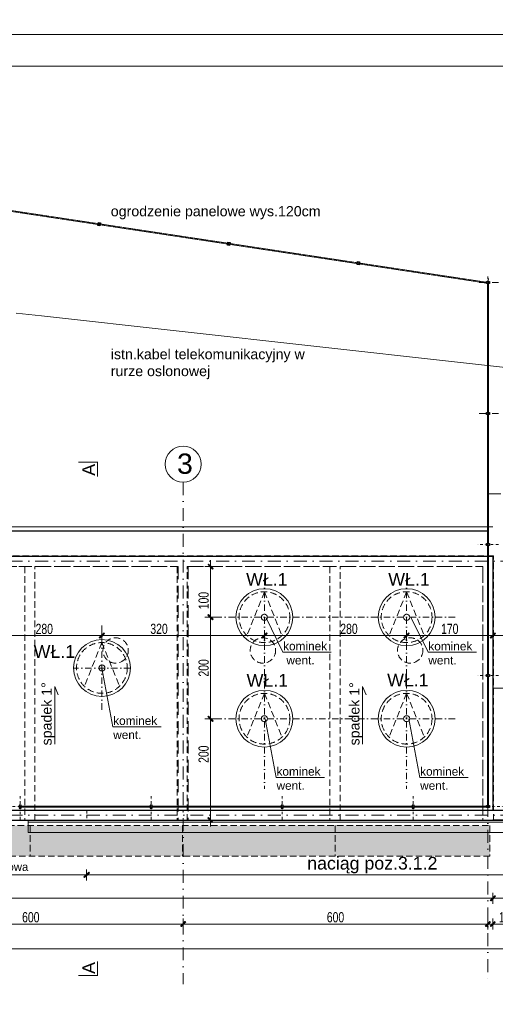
# Model space of a CAD drawing. Header units: millimetres. Extents: x 14041 to 23361, y -6349 to 12956.
# Tile 98 of 106: x 21016 to 21953, y 8077 to 10016. Entities that reach past the tile are written whole.
import ezdxf

# ---------------------------------------------------------------- set-up
doc = ezdxf.new("R2010")
doc.units = ezdxf.units.MM
for name, pattern in [('DASHDOTX2', [50.8, 25.4, -12.7, 0, -12.7]), ('DASHED', [19.05, 12.7, -6.35]), ('KRESKOWA', [19.05, 12.7, -6.35])]:
    doc.linetypes.add(name, pattern=pattern)
for name, color, linetype, lineweight in [('__A-BUDYNEK', 7, 'Continuous', 35), ('__A-krawężnik', 5, 'Continuous', 30), ('A- osie', 2, 'DASHDOTX2', 5), ('A-dach', 34, 'Continuous', 30), ('A-odnośnik', 2, 'Continuous', 9), ('A-ogrodzenie', 6, 'Continuous', 9), ('A-opisy', 7, 'Continuous', 18), ('A-stolarka', 5, 'Continuous', 15), ('A-stolarka opis', 7, 'Continuous', 9), ('A-Tabelka', 7, 'Continuous', 18), ('A-wyburzenia', 92, 'DASHED', 5), ('A-WYMIARY', 7, 'Continuous', 9), ('A-ściany projektowane', 5, 'Continuous', 35)]:
    doc.layers.add(name, color=color, linetype=linetype, lineweight=lineweight)
doc.layers.add('A-RZUTNIA', color=252, linetype='Continuous', lineweight=5, plot=False)
doc.layers.add('przewód telekomunikacyjny podziemny', color=7, linetype='Continuous')
doc.styles.add('OP.3', font='arial.ttf', dxfattribs={"height": 16})
doc.styles.get("Standard").update_dxf_attribs({"font": 'arial.ttf'})
doc.styles.add('WYMIARY', font='swisscl.ttf')
doc.dimstyles.new('G100', dxfattribs={"dimtxt": 20, "dimasz": 1.55, "dimexe": 1.25, "dimexo": 0.625, "dimgap": 3, "dimtad": 1, "dimdec": 1, "dimrnd": 0.5, "dimzin": 9, "dimtxsty": 'WYMIARY', "dimblk": 'W', "dimcen": 3, "dimse1": 1, "dimse2": 1, "dimclrd": 256, "dimclrt": 7, "dimadec": 0, "dimazin": 0, "dimtm": 1e-09, "dimtfac": 1, "dimtdec": 1, "dimtmove": 0, "dimatfit": 0, "dimldrblk": 'W', "dimfxl": 0, "dimlwd": 9, "dimarcsym": 0})

# ---------------------------------------------------------------- blocks, each defined once
blk = doc.blocks.new('W')
at = {"layer": 'A-WYMIARY'}
h = blk.add_hatch(color=256, dxfattribs=at)
h.paths.add_polyline_path([(0, 0.8), (0, 0), (0.6, 0), (3, 2.3), (2.3, 3)])
h.paths.add_polyline_path([(-0.6, 0.2), (-0.8, 0), (0, 0), (0, 0.8)])
h.paths.add_polyline_path([(0, -0.6), (0.1, -0.5), (0.6, 0), (0, 0)])
h.paths.add_polyline_path([(0, 0), (-0.8, 0), (-3.4, -2.6), (-2.7, -3.3), (0, -0.6)])
blk.add_hatch(color=256, dxfattribs=at).paths.add_polyline_path([(-0.8, 0), (-3.4, -2.6), (-2.7, -3.3), (0, -0.6), (0, 0)])
for p, q in [((-8, 0), (8, 0)), ((-0.6, 0.2), (-3.4, -2.6)), ((-0.6, 0.2), (2.3, 3)), ((0, -7), (0, 7)), ((0.1, -0.5), (3, 2.3)), ((2.3, 3), (3, 2.3)), ((-3.4, -2.6), (-2.7, -3.3)), ((0.1, -0.5), (-2.7, -3.3))]:
    blk.add_line(p, q, dxfattribs=at)
blk = doc.blocks.new('*D1184')
at = {"layer": 'A-WYMIARY', "lineweight": 9}
blk.add_line((21179.6, 8802.7), (21496.5, 8802.7), dxfattribs=at)
at = {"layer": 'Defpoints', "color": 0}
for p in [(21498, 8802.7), (21498, 8791.8), (21178, 8756.2)]:
    blk.add_point(p, dxfattribs=at)
at = {"layer": 'A-WYMIARY', "linetype": 'ByBlock', "lineweight": 9, "xscale": 1.55, "yscale": 1.55, "zscale": 1.55, "rotation": 180}
blk.add_blockref('W', (21178, 8802.7), dxfattribs=at)
at = {"layer": 'A-WYMIARY', "linetype": 'ByBlock', "lineweight": 9, "xscale": 1.55, "yscale": 1.55, "zscale": 1.55}
blk.add_blockref('W', (21498, 8802.7), dxfattribs=at)
at = {"layer": 'A-WYMIARY', "color": 7, "ltscale": 2, "insert": (21290.5, 8815.9), "char_height": 20, "attachment_point": 5, "style": 'WYMIARY'}
blk.add_mtext('320', dxfattribs=at)
blk = doc.blocks.new('*D1185')
at = {"layer": 'A-WYMIARY', "lineweight": 9}
blk.add_line((21391.7, 8937.4), (21391.7, 8840.5), dxfattribs=at)
at = {"layer": 'Defpoints', "color": 0}
for p in [(21392.7, 8939), (21391.7, 8839), (21500.6, 8839)]:
    blk.add_point(p, dxfattribs=at)
at = {"layer": 'A-WYMIARY', "linetype": 'ByBlock', "lineweight": 9, "xscale": 1.55, "yscale": 1.55, "zscale": 1.55}
for p, rotation in [((21391.7, 8939), 90), ((21391.7, 8839), 270)]:
    blk.add_blockref('W', p, dxfattribs=dict(at, rotation=rotation))
at = {"layer": 'A-WYMIARY', "color": 7, "ltscale": 2, "insert": (21378.4, 8871.7), "char_height": 20, "attachment_point": 5, "rotation": 90, "style": 'WYMIARY'}
blk.add_mtext('100', dxfattribs=at)
blk = doc.blocks.new('*D1186')
at = {"layer": 'A-WYMIARY', "lineweight": 9}
blk.add_line((21391.7, 8837.4), (21391.7, 8640.5), dxfattribs=at)
at = {"layer": 'Defpoints', "color": 0}
for p in [(21498, 8839), (21391.7, 8639), (21498, 8639)]:
    blk.add_point(p, dxfattribs=at)
at = {"layer": 'A-WYMIARY', "linetype": 'ByBlock', "lineweight": 9, "xscale": 1.55, "yscale": 1.55, "zscale": 1.55}
for p, rotation in [((21391.7, 8839), 90), ((21391.7, 8639), 270)]:
    blk.add_blockref('W', p, dxfattribs=dict(at, rotation=rotation))
at = {"layer": 'A-WYMIARY', "color": 7, "ltscale": 2, "insert": (21378.4, 8739), "char_height": 20, "attachment_point": 5, "rotation": 90, "style": 'WYMIARY'}
blk.add_mtext('200', dxfattribs=at)
blk = doc.blocks.new('*D1187')
at = {"layer": 'A-WYMIARY', "lineweight": 9}
blk.add_line((21391.7, 8637.4), (21391.7, 8440.6), dxfattribs=at)
at = {"layer": 'Defpoints', "color": 0}
for p in [(21499.6, 8639), (21391.7, 8439.1), (21412.7, 8439.1)]:
    blk.add_point(p, dxfattribs=at)
at = {"layer": 'A-WYMIARY', "linetype": 'ByBlock', "lineweight": 9, "xscale": 1.55, "yscale": 1.55, "zscale": 1.55}
for p, rotation in [((21391.7, 8639), 90), ((21391.7, 8439.1), 270)]:
    blk.add_blockref('W', p, dxfattribs=dict(at, rotation=rotation))
at = {"layer": 'A-WYMIARY', "color": 7, "ltscale": 2, "insert": (21378.4, 8569.1), "char_height": 20, "attachment_point": 5, "rotation": 90, "style": 'WYMIARY'}
blk.add_mtext('200', dxfattribs=at)
blk = doc.blocks.new('*D1188')
at = {"layer": 'A-WYMIARY', "lineweight": 9}
blk.add_line((20899.6, 8802.7), (21176.5, 8802.7), dxfattribs=at)
at = {"layer": 'Defpoints', "color": 0}
for p in [(21178, 8802.7), (20898, 8745.4), (21178, 8756.2)]:
    blk.add_point(p, dxfattribs=at)
at = {"layer": 'A-WYMIARY', "linetype": 'ByBlock', "lineweight": 9, "xscale": 1.55, "yscale": 1.55, "zscale": 1.55, "rotation": 180}
blk.add_blockref('W', (20898, 8802.7), dxfattribs=at)
at = {"layer": 'A-WYMIARY', "linetype": 'ByBlock', "lineweight": 9, "xscale": 1.55, "yscale": 1.55, "zscale": 1.55}
blk.add_blockref('W', (21178, 8802.7), dxfattribs=at)
at = {"layer": 'A-WYMIARY', "color": 7, "ltscale": 2, "insert": (21064.5, 8815.7), "char_height": 20, "attachment_point": 5, "style": 'WYMIARY'}
blk.add_mtext('280', dxfattribs=at)
blk = doc.blocks.new('*D1319')
at = {"layer": 'A-WYMIARY', "lineweight": 9}
blk.add_line((21949.6, 8802.7), (22271.5, 8802.7), dxfattribs=at)
at = {"layer": 'Defpoints', "color": 0}
for p in [(21948, 8820.7), (22273, 8802.7), (22273, 8458.7)]:
    blk.add_point(p, dxfattribs=at)
at = {"layer": 'A-WYMIARY', "linetype": 'ByBlock', "lineweight": 9, "xscale": 1.55, "yscale": 1.55, "zscale": 1.55, "rotation": 180}
blk.add_blockref('W', (21948, 8802.7), dxfattribs=at)
at = {"layer": 'A-WYMIARY', "linetype": 'ByBlock', "lineweight": 9, "xscale": 1.55, "yscale": 1.55, "zscale": 1.55}
blk.add_blockref('W', (22273, 8802.7), dxfattribs=at)
at = {"layer": 'A-WYMIARY', "color": 7, "ltscale": 2, "insert": (22110.5, 8815.9), "char_height": 20, "attachment_point": 5, "style": 'WYMIARY'}
blk.add_mtext('325', dxfattribs=at)
blk = doc.blocks.new('*D1337')
at = {"layer": '__A-BUDYNEK', "lineweight": 9}
blk.add_line((19629.6, 8186), (22271.5, 8186), dxfattribs=at)
at = {"layer": 'Defpoints', "color": 0}
for p in [(19628, 8351.8), (22273, 8351.8), (22273, 8186)]:
    blk.add_point(p, dxfattribs=at)
at = {"layer": '__A-BUDYNEK', "linetype": 'ByBlock', "lineweight": 9, "xscale": 1.55, "yscale": 1.55, "zscale": 1.55, "rotation": 180}
blk.add_blockref('W', (19628, 8186), dxfattribs=at)
at = {"layer": '__A-BUDYNEK', "linetype": 'ByBlock', "lineweight": 9, "xscale": 1.55, "yscale": 1.55, "zscale": 1.55}
blk.add_blockref('W', (22273, 8186), dxfattribs=at)
at = {"layer": '__A-BUDYNEK', "color": 7, "ltscale": 2, "insert": (20950.5, 8199.2), "char_height": 20, "attachment_point": 5, "style": 'WYMIARY'}
blk.add_mtext('2645', dxfattribs=at)
blk = doc.blocks.new('*D1338')
at = {"layer": 'A-WYMIARY', "lineweight": 9}
blk.add_line((21499.6, 8802.7), (21776.5, 8802.7), dxfattribs=at)
at = {"layer": 'Defpoints', "color": 0}
for p in [(21778, 8802.7), (21498, 8745.4), (21778, 8756.2)]:
    blk.add_point(p, dxfattribs=at)
at = {"layer": 'A-WYMIARY', "linetype": 'ByBlock', "lineweight": 9, "xscale": 1.55, "yscale": 1.55, "zscale": 1.55, "rotation": 180}
blk.add_blockref('W', (21498, 8802.7), dxfattribs=at)
at = {"layer": 'A-WYMIARY', "linetype": 'ByBlock', "lineweight": 9, "xscale": 1.55, "yscale": 1.55, "zscale": 1.55}
blk.add_blockref('W', (21778, 8802.7), dxfattribs=at)
at = {"layer": 'A-WYMIARY', "color": 7, "ltscale": 2, "insert": (21664.5, 8815.9), "char_height": 20, "attachment_point": 5, "style": 'WYMIARY'}
blk.add_mtext('280', dxfattribs=at)
blk = doc.blocks.new('*D1339')
at = {"layer": 'A-RZUTNIA', "lineweight": 9, "ltscale": 2}
blk.add_line((21779.6, 8802.7), (21946.5, 8802.7), dxfattribs=at)
at = {"layer": 'Defpoints', "color": 0}
for p in [(21778, 8863), (21948, 8863), (21948, 8802.7)]:
    blk.add_point(p, dxfattribs=at)
at = {"layer": 'A-RZUTNIA', "linetype": 'ByBlock', "lineweight": 9, "xscale": 1.55, "yscale": 1.55, "zscale": 1.55, "rotation": 180}
blk.add_blockref('W', (21778, 8802.7), dxfattribs=at)
at = {"layer": 'A-RZUTNIA', "linetype": 'ByBlock', "lineweight": 9, "xscale": 1.55, "yscale": 1.55, "zscale": 1.55}
blk.add_blockref('W', (21948, 8802.7), dxfattribs=at)
at = {"layer": 'A-RZUTNIA', "color": 7, "ltscale": 2, "insert": (21863, 8815.9), "char_height": 20, "attachment_point": 5, "style": 'WYMIARY'}
blk.add_mtext('170', dxfattribs=at)
blk = doc.blocks.new('*D1386')
at = {"layer": 'A-WYMIARY', "lineweight": 9, "ltscale": 2}
blk.add_line((20739.6, 8234.7), (21336.5, 8234.7), dxfattribs=at)
at = {"layer": 'Defpoints', "color": 0}
for p in [(20738, 8439), (21338, 8454), (21338, 8234.7)]:
    blk.add_point(p, dxfattribs=at)
at = {"layer": 'A-WYMIARY', "linetype": 'ByBlock', "lineweight": 9, "xscale": 1.55, "yscale": 1.55, "zscale": 1.55, "rotation": 180}
blk.add_blockref('W', (20738, 8234.7), dxfattribs=at)
at = {"layer": 'A-WYMIARY', "linetype": 'ByBlock', "lineweight": 9, "xscale": 1.55, "yscale": 1.55, "zscale": 1.55}
blk.add_blockref('W', (21338, 8234.7), dxfattribs=at)
at = {"layer": 'A-WYMIARY', "color": 7, "ltscale": 2, "insert": (21038, 8247.9), "char_height": 20, "attachment_point": 5, "style": 'WYMIARY'}
blk.add_mtext('600', dxfattribs=at)
blk = doc.blocks.new('*D1387')
at = {"layer": 'A-WYMIARY', "lineweight": 9, "ltscale": 2}
blk.add_line((21339.6, 8234.7), (21936.5, 8234.7), dxfattribs=at)
at = {"layer": 'Defpoints', "color": 0}
for p in [(21338, 8454), (21938, 8454), (21938, 8234.7)]:
    blk.add_point(p, dxfattribs=at)
at = {"layer": 'A-WYMIARY', "linetype": 'ByBlock', "lineweight": 9, "xscale": 1.55, "yscale": 1.55, "zscale": 1.55, "rotation": 180}
blk.add_blockref('W', (21338, 8234.7), dxfattribs=at)
at = {"layer": 'A-WYMIARY', "linetype": 'ByBlock', "lineweight": 9, "xscale": 1.55, "yscale": 1.55, "zscale": 1.55}
blk.add_blockref('W', (21938, 8234.7), dxfattribs=at)
at = {"layer": 'A-WYMIARY', "color": 7, "ltscale": 2, "insert": (21638, 8247.9), "char_height": 20, "attachment_point": 5, "style": 'WYMIARY'}
blk.add_mtext('600', dxfattribs=at)
blk = doc.blocks.new('*D1388')
at = {"layer": 'A-WYMIARY', "lineweight": 9, "ltscale": 2}
for p, q in [((21939.6, 8234.7), (21946.5, 8234.7)), ((21948, 8234.7), (21985, 8234.7))]:
    blk.add_line(p, q, dxfattribs=at)
at = {"layer": 'Defpoints', "color": 0}
for p in [(21938, 8454), (21948, 8454), (21948, 8234.7)]:
    blk.add_point(p, dxfattribs=at)
at = {"layer": 'A-WYMIARY', "linetype": 'ByBlock', "lineweight": 9, "xscale": 1.55, "yscale": 1.55, "zscale": 1.55, "rotation": 180}
blk.add_blockref('W', (21938, 8234.7), dxfattribs=at)
at = {"layer": 'A-WYMIARY', "linetype": 'ByBlock', "lineweight": 9, "xscale": 1.55, "yscale": 1.55, "zscale": 1.55}
blk.add_blockref('W', (21948, 8234.7), dxfattribs=at)
at = {"layer": 'A-WYMIARY', "color": 7, "ltscale": 2, "insert": (21971, 8247.9), "char_height": 20, "attachment_point": 5, "style": 'WYMIARY'}
blk.add_mtext('10', dxfattribs=at)
blk = doc.blocks.new('*D1395')
at = {"layer": 'A-WYMIARY', "lineweight": 9, "ltscale": 2}
blk.add_line((19829.6, 8285.3), (21946.5, 8285.3), dxfattribs=at)
at = {"layer": 'Defpoints', "color": 0}
for p in [(19828, 8459), (21948, 8459), (21948, 8285.3)]:
    blk.add_point(p, dxfattribs=at)
at = {"layer": 'A-WYMIARY', "linetype": 'ByBlock', "lineweight": 9, "xscale": 1.55, "yscale": 1.55, "zscale": 1.55, "rotation": 180}
blk.add_blockref('W', (19828, 8285.3), dxfattribs=at)
at = {"layer": 'A-WYMIARY', "linetype": 'ByBlock', "lineweight": 9, "xscale": 1.55, "yscale": 1.55, "zscale": 1.55}
blk.add_blockref('W', (21948, 8285.3), dxfattribs=at)
at = {"layer": 'A-WYMIARY', "color": 7, "ltscale": 2, "insert": (20888, 8298.5), "char_height": 20, "attachment_point": 5, "style": 'WYMIARY'}
blk.add_mtext('2120', dxfattribs=at)
blk = doc.blocks.new('*D1396')
at = {"layer": 'A-WYMIARY', "lineweight": 9, "ltscale": 2}
blk.add_line((21949.6, 8285.3), (22271.5, 8285.3), dxfattribs=at)
at = {"layer": 'Defpoints', "color": 0}
for p in [(21948, 8459), (22273, 8459), (22273, 8285.3)]:
    blk.add_point(p, dxfattribs=at)
at = {"layer": 'A-WYMIARY', "linetype": 'ByBlock', "lineweight": 9, "xscale": 1.55, "yscale": 1.55, "zscale": 1.55, "rotation": 180}
blk.add_blockref('W', (21948, 8285.3), dxfattribs=at)
at = {"layer": 'A-WYMIARY', "linetype": 'ByBlock', "lineweight": 9, "xscale": 1.55, "yscale": 1.55, "zscale": 1.55}
blk.add_blockref('W', (22273, 8285.3), dxfattribs=at)
at = {"layer": 'A-WYMIARY', "color": 7, "ltscale": 2, "insert": (22110.5, 8298.5), "char_height": 20, "attachment_point": 5, "style": 'WYMIARY'}
blk.add_mtext('325', dxfattribs=at)
blk = doc.blocks.new('*D1761')
at = {"layer": 'A-WYMIARY', "lineweight": 9, "ltscale": 2}
blk.add_line((20749.6, 8331.5), (21146.5, 8331.5), dxfattribs=at)
at = {"layer": 'Defpoints', "color": 0}
for p in [(20748, 8439), (21148, 8396), (21148, 8331.5)]:
    blk.add_point(p, dxfattribs=at)
at = {"layer": 'A-WYMIARY', "linetype": 'ByBlock', "lineweight": 9, "xscale": 1.55, "yscale": 1.55, "zscale": 1.55, "rotation": 180}
blk.add_blockref('W', (20748, 8331.5), dxfattribs=at)
at = {"layer": 'A-WYMIARY', "linetype": 'ByBlock', "lineweight": 9, "xscale": 1.55, "yscale": 1.55, "zscale": 1.55}
blk.add_blockref('W', (21148, 8331.5), dxfattribs=at)
at = {"layer": 'A-WYMIARY', "color": 7, "lineweight": 15, "ltscale": 2, "insert": (20948, 8344.9), "char_height": 16, "attachment_point": 5, "style": 'OP.3'}
blk.add_mtext('ścianka attykowa', dxfattribs=at)
blk = doc.blocks.new('*D1762')
at = {"layer": 'A-WYMIARY', "lineweight": 9, "ltscale": 2}
blk.add_line((21149.6, 8331.5), (22271.5, 8331.5), dxfattribs=at)
at = {"layer": 'Defpoints', "color": 0}
for p in [(21148, 8396), (22273, 8396), (22273, 8331.5)]:
    blk.add_point(p, dxfattribs=at)
at = {"layer": 'A-WYMIARY', "linetype": 'ByBlock', "lineweight": 9, "xscale": 1.55, "yscale": 1.55, "zscale": 1.55, "rotation": 180}
blk.add_blockref('W', (21148, 8331.5), dxfattribs=at)
at = {"layer": 'A-WYMIARY', "linetype": 'ByBlock', "lineweight": 9, "xscale": 1.55, "yscale": 1.55, "zscale": 1.55}
blk.add_blockref('W', (22273, 8331.5), dxfattribs=at)
at = {"layer": 'A-WYMIARY', "color": 7, "lineweight": 15, "ltscale": 2, "insert": (21710.5, 8350.7), "char_height": 20, "attachment_point": 5, "style": 'WYMIARY'}
blk.add_mtext('{\\fArial CE|b0|i0|c238|p34;\\H1.25x;naciąg poz.3.1.2}', dxfattribs=at)

msp = doc.modelspace()

# ---------------------------------------------------------------- hatches: boundary and pattern name
at = {"layer": 'A-wyburzenia'}
h = msp.add_hatch(dxfattribs=at)
h.set_pattern_fill('DASH', color=256, scale=2, angle=90)
h.set_pattern_definition([(90, (5999.448, -2970), (-6.35, 6.35), [6.35, -6.35])])
h.paths.add_polyline_path([(19831.04, 8368.48), (21942.04, 8368.48), (21942.04, 8428.48), (19831.04, 8428.48)])

# ---------------------------------------------------------------- linework, layer by layer
at = {"layer": '__A-BUDYNEK', "ltscale": 0.25}
msp.add_line((21948.04, 8438.98), (22273.04, 8438.98), dxfattribs=at)
at = {"layer": '__A-krawężnik', "lineweight": 15, "ltscale": 0.25}
msp.add_line((20926.19, 9016.98), (21948.04, 9016.98), dxfattribs=at)
at = {"layer": '__A-krawężnik', "ltscale": 0.25}
msp.add_line((20926.19, 9008.98), (21940.04, 9008.98), dxfattribs=at)
at = {"layer": 'A- osie'}
for p, q in [((21338.04, 9104.84), (21338.04, 8115.91)), ((21938.04, 9081.68), (21938.04, 8115.91)), ((21938.04, 9081.68), (21992.84, 9081.68)), ((19621.64, 8948.98), (22301.13, 8948.98)), ((19621.64, 8448.98), (22301.13, 8448.98))]:
    msp.add_line(p, q, dxfattribs=at)
at = {"layer": 'A- osie', "ltscale": 0.5}
for p, q in [((21498.04, 8914.93), (21498.04, 8500.94)), ((21778.04, 8914.93), (21778.04, 8500.94)), ((21873.35, 8838.98), (21402.51, 8838.98)), ((21178.04, 8822.36), (21178.04, 8655.32)), ((21234.1, 8738.84), (21121.97, 8738.84)), ((21873.35, 8638.98), (21402.51, 8638.98))]:
    msp.add_line(p, q, dxfattribs=at)
at = {"layer": 'A- osie', "linetype": 'Continuous'}
msp.add_circle((21338.04, 9140.36), 35.52, dxfattribs=at)
at = {"layer": 'A-dach'}
for p, q in [((19828.04, 8958.98), (21948.04, 8958.98)), ((21948.04, 8958.98), (21948.04, 8458.98)), ((19628.04, 8458.98), (22273.04, 8458.98)), ((19628.04, 8438.98), (22273.04, 8438.98))]:
    msp.add_line(p, q, dxfattribs=at)
at = {"layer": 'A-dach', "linetype": 'KRESKOWA', "lineweight": 15}
for p, q in [((21498.04, 8888.98), (21463.45, 8802.87)), ((21498.04, 8888.98), (21532.62, 8802.87)), ((21778.04, 8888.98), (21743.45, 8802.87)), ((21778.04, 8888.98), (21812.62, 8802.87)), ((21178.04, 8788.98), (21143.45, 8702.87)), ((21178.04, 8788.98), (21212.62, 8702.87)), ((21498.04, 8688.98), (21463.45, 8602.87)), ((21498.04, 8688.98), (21532.62, 8602.87)), ((21778.04, 8688.98), (21743.45, 8602.87)), ((21778.04, 8688.98), (21812.62, 8602.87))]:
    msp.add_line(p, q, dxfattribs=at)
at = {"layer": 'A-dach', "lineweight": 15}
for centre, radius in [((21498.04, 8838.98), 56), ((21778.04, 8838.98), 56), ((21498.04, 8838.84), 6), ((21778.04, 8838.84), 6), ((21178.04, 8738.98), 56), ((21178.04, 8738.84), 6), ((21498.04, 8638.98), 56), ((21778.04, 8638.98), 56), ((21498.04, 8638.84), 6), ((21778.04, 8638.98), 6)]:
    msp.add_circle(centre, radius, dxfattribs=at)
at = {"layer": 'A-dach', "linetype": 'KRESKOWA', "lineweight": 15}
for centre in [(21498.04, 8838.98), (21778.04, 8838.98), (21178.04, 8738.98), (21498.04, 8638.98), (21778.04, 8638.98)]:
    msp.add_circle(centre, 50, dxfattribs=at)
at = {"layer": 'A-odnośnik', "ltscale": 2}
for p, q in [((21500.63, 8838.98), (21534.28, 8770.3)), ((21786.63, 8838.84), (21820.28, 8770.17)), ((21534.28, 8770.3), (21629.36, 8770.3)), ((21820.28, 8770.17), (21915.36, 8770.17)), ((21178.04, 8738.84), (21199.78, 8623.34)), ((21949.04, 8698.98), (22253.97, 8698.98)), ((21499.63, 8638.98), (21521.37, 8523.48)), ((21782.43, 8638.9), (21804.17, 8523.4)), ((21199.78, 8623.34), (21294.86, 8623.34)), ((21521.37, 8523.48), (21616.45, 8523.48)), ((21804.17, 8523.4), (21899.26, 8523.4))]:
    msp.add_line(p, q, dxfattribs=at)
at = {"layer": 'A-odnośnik'}
for p, q in [((21085.17, 8588.87), (21085.17, 8702.34)), ((21085.17, 8702.34), (21092.1, 8686.08)), ((21691.21, 8588.87), (21691.21, 8702.34)), ((21691.21, 8702.34), (21698.15, 8686.08))]:
    msp.add_line(p, q, dxfattribs=at)
at = {"layer": 'A-ogrodzenie', "lineweight": 15}
for p, q in [((21934.99, 9496.98), (20608.32, 9696.98)), ((21935.28, 9498.96), (20608.62, 9698.96)), ((21937.14, 9495.97), (21937.14, 9241.97)), ((21939.14, 9495.97), (21939.14, 9241.97)), ((21937.14, 9237.97), (21937.14, 9177.86)), ((21937.14, 9237.97), (21937.14, 8983.97)), ((21939.14, 9237.97), (21939.14, 9177.86)), ((21939.14, 9237.97), (21939.14, 8983.97)), ((21937.14, 8979.97), (21937.14, 8725.97)), ((21939.14, 8979.97), (21939.14, 8725.97)), ((21937.14, 8721.97), (21937.14, 8467.97)), ((21939.14, 8721.97), (21939.14, 8467.97)), ((21019.14, 8466.97), (21273.14, 8466.97)), ((21019.14, 8464.97), (21273.14, 8464.97)), ((21277.14, 8466.97), (21531.14, 8466.97)), ((21277.14, 8464.97), (21531.14, 8464.97)), ((21535.14, 8466.97), (21789.14, 8466.97)), ((21535.14, 8464.97), (21789.14, 8464.97)), ((21793.14, 8466.97), (21935.14, 8466.97)), ((21793.14, 8464.97), (21935.14, 8464.97))]:
    msp.add_line(p, q, dxfattribs=at)
at = {"layer": 'A-ogrodzenie', "linetype": 'DASHDOTX2', "ltscale": 0.2}
for p, q in [((21935.14, 9497.97), (20608.47, 9697.97)), ((21939.3, 9505.72), (21936.97, 9490.22)), ((21938.14, 9510), (21938.14, 9201.33)), ((21958.93, 8981.97), (21917.34, 8981.97)), ((21958.93, 8723.97), (21917.34, 8723.97)), ((21017.14, 8440.59), (21017.14, 8486.77)), ((21275.14, 8440.59), (21275.14, 8486.77)), ((21533.14, 8440.59), (21533.14, 8486.77)), ((21791.14, 8440.59), (21791.14, 8486.77)), ((19822.34, 8465.97), (22003.85, 8465.97))]:
    msp.add_line(p, q, dxfattribs=at)
at = {"layer": 'A-ogrodzenie', "linetype": 'DASHDOTX2', "ltscale": 0.5}
for p, q in [((21958.93, 9497.97), (21917.34, 9497.97)), ((21958.93, 9497.97), (21917.34, 9497.97)), ((21958.93, 9239.97), (21917.34, 9239.97))]:
    msp.add_line(p, q, dxfattribs=at)
at = {"layer": 'A-ogrodzenie', "lineweight": 30}
for points in [[(21170.29, 9610.24), (21171.19, 9616.18), (21175.14, 9615.58), (21174.25, 9609.65), (21170.29, 9610.24)], [(21425.41, 9571.78), (21426.3, 9577.72), (21430.26, 9577.12), (21429.37, 9571.19), (21425.41, 9571.78)], [(21680.53, 9533.32), (21681.42, 9539.26), (21685.38, 9538.66), (21684.48, 9532.73), (21680.53, 9533.32)], [(21935.14, 9499.97), (21941.14, 9499.97), (21941.14, 9495.97), (21935.14, 9495.97), (21935.14, 9499.97)], [(21935.14, 9241.97), (21941.14, 9241.97), (21941.14, 9237.97), (21935.14, 9237.97), (21935.14, 9241.97)], [(21935.14, 8983.97), (21941.14, 8983.97), (21941.14, 8979.97), (21935.14, 8979.97), (21935.14, 8983.97)], [(21935.14, 8725.97), (21941.14, 8725.97), (21941.14, 8721.97), (21935.14, 8721.97), (21935.14, 8725.97)], [(21015.14, 8468.97), (21015.14, 8462.97), (21019.14, 8462.97), (21019.14, 8468.97), (21015.14, 8468.97)], [(21273.14, 8468.97), (21273.14, 8462.97), (21277.14, 8462.97), (21277.14, 8468.97), (21273.14, 8468.97)], [(21531.14, 8468.97), (21531.14, 8462.97), (21535.14, 8462.97), (21535.14, 8468.97), (21531.14, 8468.97)], [(21789.14, 8468.97), (21789.14, 8462.97), (21793.14, 8462.97), (21793.14, 8468.97), (21789.14, 8468.97)], [(21935.14, 8467.97), (21941.14, 8467.97), (21941.14, 8463.97), (21935.14, 8463.97), (21935.14, 8467.97)]]:
    msp.add_lwpolyline(points, dxfattribs=at)
at = {"layer": 'A-opisy', "ltscale": 2, "const_width": 2}
for points in [[(21131.66, 9144.18), (21169.23, 9144.18), (21169.23, 9115.81)], [(21131.66, 8133.1), (21169.23, 8133.1), (21169.23, 8161.47)]]:
    msp.add_lwpolyline(points, dxfattribs=at)
at = {"layer": 'A-stolarka', "ltscale": 2}
for p, q in [((21033.04, 8438.98), (22243.04, 8438.98)), ((21033.04, 8434.98), (22243.04, 8434.98)), ((21033.04, 8414.98), (22243.04, 8414.98))]:
    msp.add_line(p, q, dxfattribs=at)
msp.add_lwpolyline([(21033.04, 8438.98), (21033.04, 8414.98)], dxfattribs=at)
msp.add_lwpolyline([(21033.04, 8438.98), (21033.04, 8414.98)], dxfattribs=at)
at = {"layer": 'A-Tabelka'}
for points in [[(19154.85, 9986.18), (23354.85, 9986.18), (23354.85, 12956.18), (19154.85, 12956.18)], [(19154.85, 7016.18), (23354.85, 7016.18), (23354.85, 9986.18), (19154.85, 9986.18)], [(19454.85, 7077.93), (23292.85, 7077.93), (23292.85, 9924.43), (19454.85, 9924.43)]]:
    msp.add_lwpolyline(points, close=True, dxfattribs=at)
at = {"layer": 'A-wyburzenia'}
for p, q in [((19831.04, 8428.48), (21942.04, 8428.48)), ((21036.54, 8428.48), (21036.54, 8368.48)), ((21336.54, 8428.48), (21336.54, 8368.48)), ((21637.54, 8428.48), (21637.54, 8368.48)), ((21942.04, 8428.48), (21942.04, 8368.48)), ((21942.04, 8368.48), (19831.04, 8368.48))]:
    msp.add_line(p, q, dxfattribs=at)
for points in [[(21928.04, 8438.48), (21949.04, 8438.48), (21949.04, 8959.48), (19824.04, 8959.48), (19824.04, 8438.48), (19845.04, 8438.48)], [(20750.04, 8438.48), (20750.04, 8938.48), (21026.04, 8938.48), (21026.04, 8438.48)], [(21046.04, 8438.48), (21046.04, 8938.48), (21326.04, 8938.48), (21326.04, 8438.48)], [(21346.04, 8438.48), (21346.04, 8938.48), (21627.04, 8938.48), (21627.04, 8438.48)], [(21647.04, 8438.48), (21647.04, 8938.48), (21928.04, 8938.48), (21928.04, 8438.98)], [(19845.04, 8438.83), (21928.04, 8438.48)], [(21326.04, 8438.48), (21346.04, 8438.48)], [(21627.04, 8438.48), (21647.04, 8438.48)]]:
    msp.add_lwpolyline(points, dxfattribs=at)
for centre in [(21205.04, 8773.42), (21495.04, 8773.42), (21785.04, 8773.42)]:
    msp.add_circle(centre, 25, dxfattribs=at)
at = {"layer": 'A-WYMIARY', "linetype": 'KRESKOWA', "lineweight": 15, "ltscale": 0.5}
msp.add_line((21148.04, 8458.98), (21148.04, 8438.98), dxfattribs=at)
at = {"layer": 'A-ściany projektowane', "linetype": 'DASHED', "lineweight": 15, "ltscale": 2}
for p, q in [((20748.04, 8938.98), (21328.04, 8938.98)), ((21328.04, 8938.98), (21328.04, 8438.98)), ((21348.04, 8938.98), (21928.04, 8938.98)), ((21348.04, 8938.98), (21348.04, 8438.98)), ((21928.04, 8938.98), (21928.04, 8458.98))]:
    msp.add_line(p, q, dxfattribs=at)
at = {"layer": 'przewód telekomunikacyjny podziemny', "color": 30, "linetype": 'Continuous', "lineweight": 18}
msp.add_lwpolyline([(21008.96, 9437.81), (21058.81, 9432.27), (22414.62, 9281.51), (22492.85, 9115.55)], dxfattribs=at)

# ---------------------------------------------------------------- texts
at = {"layer": 'A- osie', "insert": (21325.93, 9161.28), "char_height": 40, "attachment_point": 1}
msp.add_mtext_dynamic_manual_height_columns('3', width=38.5904, gutter_width=12.5, heights=[0], dxfattribs=at)
at = {"layer": 'A-opisy', "ltscale": 2, "char_height": 20, "attachment_point": 1, "style": 'OP.3'}
for s, insert, width in [('{\\fArial|b0|i0|c238|p34;ogrodzenie panelowe wys.120cm}', (21195.52, 9648.47), 653.4424), ('{\\fArial|b0|i0|c238|p34;istn.kabel telekomunikacyjny w \\Prurze oslonowej}', (21195.52, 9366.99), 653.4424), ('{\\fArial|b0|i0|c238|p34;\\H0.833333x;kominek\\P went.}', (21534.76, 8790.37), 205.0693), ('{\\fArial|b0|i0|c238|p34;\\H0.833333x;kominek \\Pwent.}', (21820.76, 8790.24), 205.0693), ('{\\fArial|b0|i0|c238|p34;\\H0.833333x;kominek \\Pwent.}', (21200.26, 8643.41), 205.0693), ('{\\fArial|b0|i0|c238|p34;\\H0.833333x;kominek \\Pwent.}', (21521.85, 8543.54), 205.0693), ('{\\fArial|b0|i0|c238|p34;\\H0.833333x;kominek \\Pwent.}', (21804.65, 8543.47), 205.0693)]:
    msp.add_mtext(s, dxfattribs=dict(at, insert=insert, width=width))
at = {"layer": 'A-opisy', "char_height": 25, "rotation": 90, "style": 'OP.3'}
for insert, attachment_point in [((21139.29, 9117.52), 1), ((21139.29, 8159.76), 3)]:
    msp.add_mtext('A', dxfattribs=dict(at, insert=insert, attachment_point=attachment_point))
at = {"layer": 'A-opisy', "ltscale": 2, "char_height": 20, "width": 182.4612, "attachment_point": 1, "rotation": 90, "style": 'OP.3'}
for insert in [(21059.11, 8586.38), (21665.15, 8586.38)]:
    msp.add_mtext('{\\fArial|b0|i0|c238|p34;spadek 1%%D}', dxfattribs=dict(at, insert=insert))
at = {"layer": 'A-stolarka opis', "char_height": 25, "width": 147.3968, "attachment_point": 7, "style": 'OP.3'}
for insert in [(21462.08, 8901.01), (21741.93, 8900.85), (21043.69, 8758.86), (21462.98, 8701.92), (21739.73, 8702.58)]:
    msp.add_mtext('WŁ.1', dxfattribs=dict(at, insert=insert))

# ---------------------------------------------------------------- dimensions: what is measured, and where the dimension line sits
at = {"layer": '__A-BUDYNEK'}
dim = msp.add_linear_dim(base=(22273.04, 8185.99), p1=(19628.04, 8351.77), p2=(22273.04, 8351.77), dimstyle='G100', override={"dimtxsty": 'WYMIARY', "dimtmove": 1, "dimldrblk": 'W'}, dxfattribs=at)
dim.commit()
dim.dimension.update_dxf_attribs({"geometry": '*D1337', "text_midpoint": (20950.54, 8199.24)})
at = {"layer": 'A-RZUTNIA', "ltscale": 2}
dim = msp.add_linear_dim(base=(21948.04, 8802.66), p1=(21778.04, 8863.04), p2=(21948.04, 8863.04), dimstyle='G100', dxfattribs=at)
dim.commit()
dim.dimension.update_dxf_attribs({"geometry": '*D1339', "text_midpoint": (21863.04, 8815.9)})
at = {"layer": 'A-WYMIARY'}
for base, p1, p2, picture, middle in [((21391.66, 8838.98), (21392.73, 8938.98), (21500.63, 8838.98), '*D1185', (21391.66, 8871.73)), ((21391.66, 8439.09), (21499.63, 8638.98), (21412.7, 8439.09), '*D1187', (21391.66, 8569.13))]:
    dim = msp.add_linear_dim(base=base, p1=p1, p2=p2, angle=90, dimstyle='G100', override={"dimtxsty": 'WYMIARY', "dimtmove": 1, "dimldrblk": 'W'}, dxfattribs=at)
    dim.commit()
    dim.dimension.update_dxf_attribs({"geometry": picture, "text_midpoint": middle, "dimtype": 160})
dim = msp.add_linear_dim(base=(21391.66, 8638.98), p1=(21498.04, 8838.98), p2=(21498.04, 8638.98), angle=90, dimstyle='G100', override={"dimtxsty": 'WYMIARY', "dimtmove": 1, "dimldrblk": 'W'}, dxfattribs=at)
dim.commit()
dim.dimension.update_dxf_attribs({"geometry": '*D1186', "text_midpoint": (21378.42, 8738.98)})
for base, p1, p2, picture, middle in [((21178.04, 8802.66), (20898.04, 8745.37), (21178.04, 8756.23), '*D1188', (21064.5, 8802.66)), ((21498.04, 8802.66), (21178.04, 8756.23), (21498.04, 8791.81), '*D1184', (21290.53, 8802.66)), ((21778.04, 8802.66), (21498.04, 8745.37), (21778.04, 8756.23), '*D1338', (21664.5, 8802.66))]:
    dim = msp.add_linear_dim(base=base, p1=p1, p2=p2, dimstyle='G100', override={"dimtxsty": 'WYMIARY', "dimtmove": 1, "dimldrblk": 'W'}, dxfattribs=at)
    dim.commit()
    dim.dimension.update_dxf_attribs({"geometry": picture, "text_midpoint": middle, "dimtype": 160})
dim = msp.add_linear_dim(base=(22273.04, 8802.66), p1=(21948.04, 8820.66), p2=(22273.04, 8458.65), dimstyle='G100', override={"dimtxsty": 'WYMIARY', "dimtmove": 1, "dimldrblk": 'W'}, dxfattribs=at)
dim.commit()
dim.dimension.update_dxf_attribs({"geometry": '*D1319', "text_midpoint": (22110.54, 8815.92)})
at = {"layer": 'A-WYMIARY', "ltscale": 2}
for base, p1, p2, picture, middle in [((21948.04, 8285.29), (19828.04, 8458.98), (21948.04, 8458.98), '*D1395', (20888.04, 8298.53)), ((22273.04, 8285.29), (21948.04, 8458.98), (22273.04, 8458.98), '*D1396', (22110.54, 8298.55)), ((21338.04, 8234.7), (20738.04, 8438.98), (21338.04, 8454.04), '*D1386', (21038.04, 8247.94)), ((21938.04, 8234.7), (21338.04, 8454.04), (21938.04, 8454.04), '*D1387', (21638.04, 8247.94))]:
    dim = msp.add_linear_dim(base=base, p1=p1, p2=p2, dimstyle='G100', override={"dimtmove": 1}, dxfattribs=at)
    dim.commit()
    dim.dimension.update_dxf_attribs({"geometry": picture, "text_midpoint": middle})
at = {"layer": 'A-WYMIARY', "lineweight": 15, "ltscale": 2}
for base, p1, p2, text, override, picture, middle in [((21148.04, 8331.49), (20748.04, 8438.98), (21148.04, 8396.04), 'ścianka attykowa', {"dimtxsty": 'OP.3', "dimtmove": 1}, '*D1761', (20948.04, 8344.89)), ((22273.04, 8331.49), (21148.04, 8396.04), (22273.04, 8396.04), '{\\fArial CE|b0|i0|c238|p34;\\H1.25x;naciąg poz.3.1.2}', {"dimtxsty": 'WYMIARY', "dimtmove": 1}, '*D1762', (21710.54, 8350.72))]:
    dim = msp.add_linear_dim(base=base, p1=p1, p2=p2, text=text, dimstyle='G100', override=override, dxfattribs=at)
    dim.commit()
    dim.dimension.update_dxf_attribs({"geometry": picture, "text_midpoint": middle})
at = {"layer": 'A-WYMIARY', "ltscale": 2}
dim = msp.add_linear_dim(base=(21948.04, 8234.7), p1=(21938.04, 8454.04), p2=(21948.04, 8454.04), dimstyle='G100', override={"dimtmove": 1}, dxfattribs=at)
dim.commit()
dim.dimension.update_dxf_attribs({"geometry": '*D1388', "text_midpoint": (21970.98, 8234.7), "dimtype": 160})

doc.saveas('drawing.dxf')
